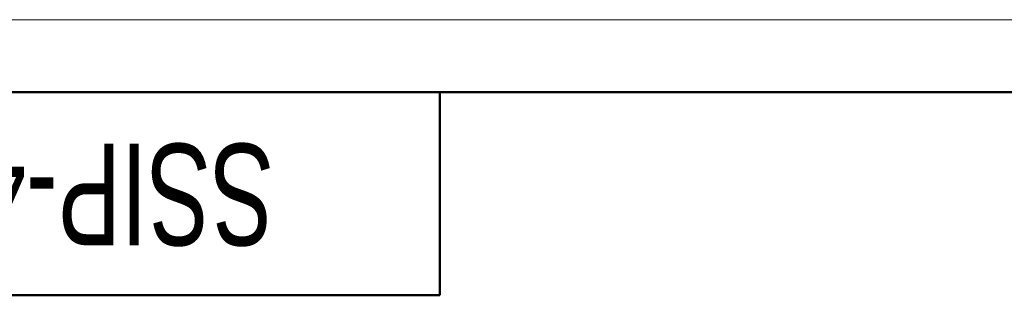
# Model space of a CAD drawing. Header units: millimetres. Extents: x 0 to 420, y 0 to 297.
# Tile 18 of 20: x 61 to 129, y 278 to 297. Entities that reach past the tile are written whole.
import ezdxf

# ---------------------------------------------------------------- set-up
doc = ezdxf.new("R2010")
doc.units = ezdxf.units.MM
doc.styles.add('SLDTEXTSTYLE1', font='TXT', dxfattribs={"width": 0.7})

msp = doc.modelspace()

# ---------------------------------------------------------------- linework, layer by layer
at = {"color": 7, "linetype": 'Continuous', "lineweight": 18}
msp.add_line((0, 297), (420, 297), dxfattribs=at)
at = {"color": 7, "linetype": 'Continuous', "lineweight": 50}
for p, q in [((415, 292), (20, 292)), ((90, 278), (90, 292)), ((20, 278), (90, 278))]:
    msp.add_line(p, q, dxfattribs=at)

# ---------------------------------------------------------------- texts
at = {"color": 7, "linetype": 'Continuous', "lineweight": 0, "insert": (56.165, 281.449), "char_height": 7, "attachment_point": 2, "rotation": 180, "style": 'SLDTEXTSTYLE1'}
msp.add_mtext('SSIP-45_90-04', dxfattribs=at)

doc.saveas('drawing.dxf')
